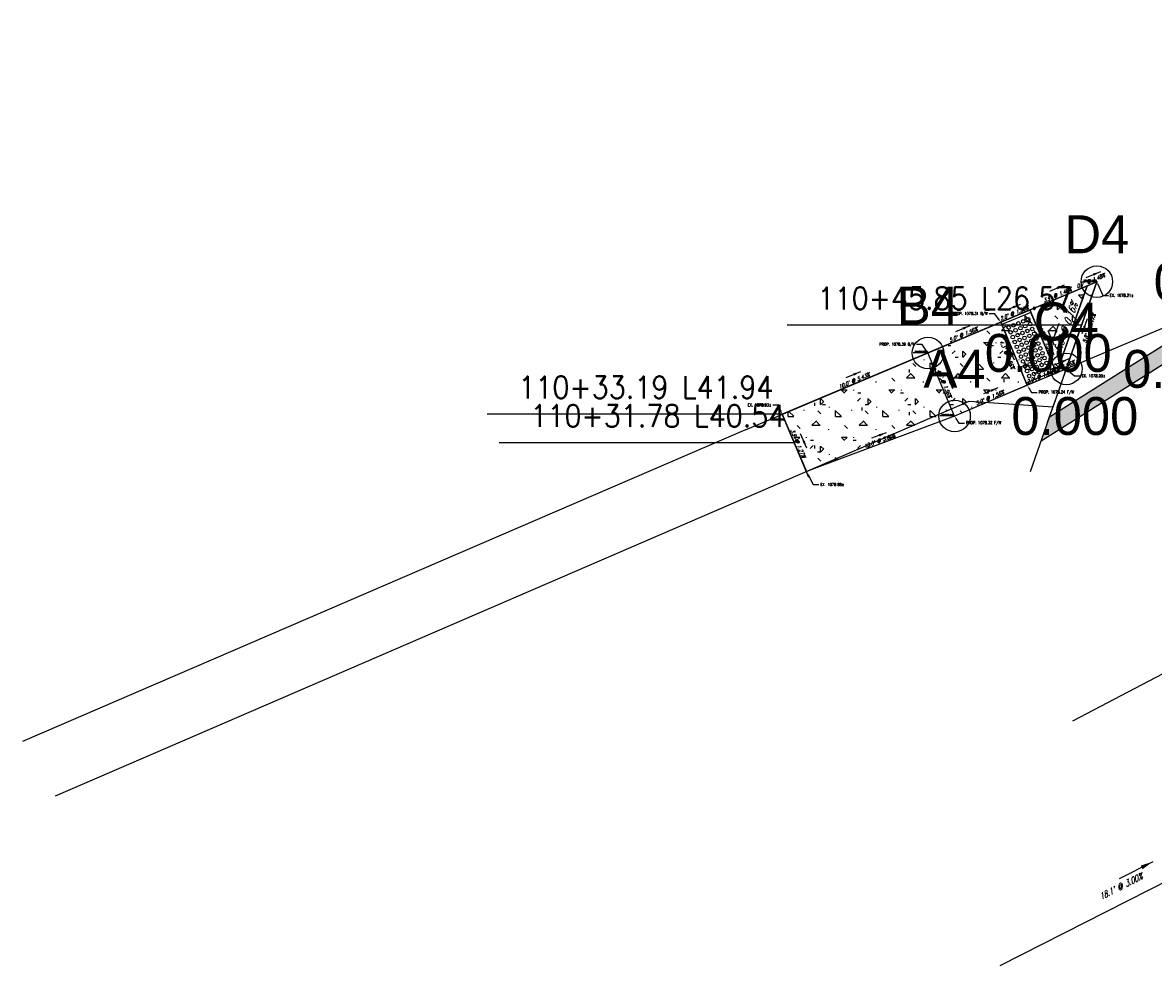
# Model space of a CAD drawing. Extents: x 167754 to 212748, y 396132 to 454338.
# Tile 95 of 150: x 212493 to 212564, y 396691 to 396751. Entities that reach past the tile are written whole.
import ezdxf
from ezdxf import colors
from ezdxf.entities.mleader import LeaderData, LeaderLine
from ezdxf.enums import TextEntityAlignment as Align
from ezdxf.math import Vec2, Vec3

# ---------------------------------------------------------------- set-up
doc = ezdxf.new("R2010")
doc.units = 0
doc.header["$MEASUREMENT"] = 0
doc.layers.get('0').update_dxf_attribs({"linetype": 'CONTINUOUS'})
doc.layers.get('defpoints').update_dxf_attribs({"linetype": 'CONTINUOUS'})
for name, color, linetype, plot in [('0_3DP_MAT', 181, 'CONTINUOUS', False), ('0_EX. 3DP', 31, 'CONTINUOUS', False), ('0_QUANTITIES_PAVEMENT REMOVED', 130, 'CONTINUOUS', False), ('SC_SCRATCH-1', 7, 'CONTINUOUS', False), ('SC_SCRATCH-5', 5, 'CONTINUOUS', False)]:
    doc.layers.add(name, color=color, linetype=linetype, plot=plot)
for name, color, linetype in [('0_PNTS', 1, 'CONTINUOUS'), ('PM_P_CROSSWALK', 7, 'CONTINUOUS'), ('PNTDESC', 3, 'CONTINUOUS'), ('PNTELEV', 5, 'CONTINUOUS'), ('PNTNO', 7, 'CONTINUOUS'), ('PV_P_CURB_RAMP', 3, 'CONTINUOUS'), ('PV_P_CURB_RAMP_DOMES', 7, 'CONTINUOUS'), ('PV_P_CURB_RAMP_HATCH', 3, 'CONTINUOUS'), ('PV_P_GRADE_BREAKS', 3, 'CONTINUOUS'), ('SC_SCRATCH-6', 6, 'CONTINUOUS')]:
    doc.layers.add(name, color=color, linetype=linetype)
doc.styles.add('PTXT', font='TXT')
doc.styles.add('romans', font='romans.shx', dxfattribs={"width": 0.75, "oblique": 22.5})
doc.styles.get("Standard").update_dxf_attribs({"font": 'romans.shx', "width": 0.9})
doc.dimstyles.new('4P', dxfattribs={"dimscale": 4, "dimtxt": 0.14, "dimasz": 0.14, "dimexe": 0.05, "dimexo": 0.05, "dimgap": 0.05, "dimtad": 1, "dimzin": 0, "dimdsep": 46, "dimtxsty": 'romans', "dimcen": 0, "dimdle": 0.1, "dimclrd": 1, "dimclre": 1, "dimclrt": 7, "dimaunit": 1, "dimadec": 4, "dimazin": 0, "dimtfac": 1, "dimtmove": 0, "dimatfit": 2, "dimfxl": 1, "dimtvp": 1, "dimtolj": 1, "dimtzin": 0, "dimarcsym": 0})

# ---------------------------------------------------------------- blocks, each defined once
blk = doc.blocks.new('DOMES_4FT')
for p, q in [((-21.22, 49.29), (-23.96, 1.37)), ((2.74, 47.92), (-21.22, 49.29)), ((0, 0), (2.74, 47.92)), ((-23.96, 1.37), (0, 0))]:
    blk.add_line(p, q)
for centre in [(-17.43, 45.07), (-13.44, 44.85), (-9.45, 44.62), (-5.47, 44.39), (-1.48, 44.16), (-18.12, 33.11), (-17.89, 37.09), (-17.66, 41.08), (-13.9, 36.87), (-13.67, 40.86), (-9.91, 36.64), (-9.68, 40.63), (-5.92, 36.41), (-5.69, 40.4), (-1.93, 36.18), (-1.7, 40.17), (-18.58, 25.1), (-18.35, 29.12), (-14.59, 24.87), (-14.36, 28.89), (-14.13, 32.88), (-10.6, 24.65), (-10.37, 28.66), (-10.14, 32.65), (-6.61, 24.42), (-6.38, 28.43), (-6.15, 32.42), (-2.39, 28.2), (-2.16, 32.19), (-19.03, 17.1), (-18.81, 21.09), (-15.04, 16.87), (-14.82, 20.86), (-11.06, 16.64), (-10.83, 20.63), (-7.07, 16.41), (-6.84, 20.4), (-3.08, 16.19), (-2.85, 20.18), (-2.62, 24.19), (-19.49, 9.12), (-19.26, 13.11), (-15.5, 8.89), (-15.27, 12.88), (-11.51, 8.66), (-11.28, 12.65), (-7.52, 8.44), (-7.29, 12.42), (-3.53, 8.21), (-3.3, 12.2), (-19.72, 5.13), (-15.73, 4.9), (-11.74, 4.67), (-7.75, 4.45), (-3.76, 4.22)]:
    blk.add_circle(centre, 1.37)
blk = doc.blocks.new('*D8')
at = {"layer": 'defpoints', "color": 0, "transparency": 16777216}
for p in [(212593.448, 396750.925), (212574.462, 396735.694), (212569.841, 396734.479), (212558.611, 396729.012), (212556.146, 396727.973)]:
    blk.add_point(p, dxfattribs=at)
at = {"layer": 'SC_SCRATCH-1', "color": 1, "lineweight": -2, "transparency": 16777216}
blk.add_arc((212558.611, 396729.012), 12.49, 23.31632, 31.71252, dxfattribs=at)
at = {"layer": 'SC_SCRATCH-1', "color": 1, "transparency": 16777216}
for points in [[(212569.222, 396735.568), (212569.25, 396735.586), (212569.183, 396735.662)], [(212570.096, 396733.962), (212570.066, 396733.949), (212570.12, 396733.863)]]:
    blk.add_solid(points, dxfattribs=at)
at = {"layer": 'SC_SCRATCH-1', "color": 7, "transparency": 16777216, "insert": (212569.796, 396734.838), "char_height": 0.12, "attachment_point": 5, "rotation": 297.51442, "style": 'romans'}
blk.add_mtext('\\A1;9°18\'49"\'', dxfattribs=at)
blk = doc.blocks.new('SPT4')
at = {"color": 0, "linetype": 'Continuous'}
blk.add_circle((0, 0), 0.5, dxfattribs=at)
blk = doc.blocks.new('SRVPNO1')
at = {"layer": 'PNTDESC', "style": 'PTXT'}
blk.add_attdef('DESC2', text='', height=1, dxfattribs=at).set_placement((0, -1.75), align=Align.CENTER)
at = {"layer": 'PNTELEV', "style": 'PTXT'}
blk.add_attdef('ELEV2', (1.5, -0.5), '', height=1, dxfattribs=at)
at = {"layer": 'PNTNO', "style": 'PTXT'}
blk.add_attdef('PT#', text='', height=1, dxfattribs=at).set_placement((0, 0.75), align=Align.CENTER)

msp = doc.modelspace()

# ---------------------------------------------------------------- hatches: boundary and pattern name
at = {"layer": 'PM_P_CROSSWALK', "transparency": 33554495}
h = msp.add_hatch(color=256, dxfattribs=at)
h.dxf.hatch_style = 1
h.paths.add_polyline_path([(212557.017, 396724.464), (212594.692, 396748.162), (212594.277, 396749.084), (212557.548, 396725.98)])
at = {"layer": 'PV_P_CURB_RAMP_HATCH', "transparency": 33554495}
h = msp.add_hatch(dxfattribs=at)
h.set_pattern_fill('CONCRE', color=256, scale=3, pattern_type=2)
h.set_pattern_definition([(0, (0, 0), (3, 3), [0.375, -2.625]), (90, (0, 0), (-3, 3), [0.375, -2.625]), (135, (0.375, 0), (-2.999999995, 2e-16), [0.5303301, -3.7123107]), (0, (0.375, 1.6875), (3, 3), [0.375, -2.625]), (45, (0.5625, 1.5), (0, 2.999999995), [0.2651649, -3.9774756]), (135, (0.5625, 1.5), (-2.999999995, 2e-16), [0.2651649, -3.9774756]), (0, (1.5, 2.4375), (3, 3), [0.5303301, -2.4696699]), (45, (1.5, 2.4375), (0, 2.999999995), [0.375, -3.8676408]), (135, (2.0303, 2.4375), (-2.999999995, 2e-16), [0.375, -3.8676408]), (90, (2.0625, 0.75), (-3, 3), [0.375, -2.625]), (45, (2.0625, 0.75), (0, 2.999999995), [0.2651649, -3.9774756]), (135, (2.25, 0.9375), (-2.999999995, 2e-16), [0.2651649, -3.9774756]), (0, (0.375, 0.75), (3, 3), [0.1875, -2.5125]), (0, (2.625, 1.5), (3, 3), [0.1875, -2.5125]), (90, (1.6875, 1.875), (-3, 3), [0.1875, -2.5125]), (135, (2.0625, 0.1875), (-2.999999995, 2e-16), [0.2651649, -3.9774756]), (135, (0.75, 2.25), (-2.999999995, 2e-16), [0.2651649, -3.9774756]), (45, (1.4062, 0.9844), (0, 2.999999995), [0.2651649, -3.9774756]), (90, (1.0312, 0.375), (-3, 3), [0.046875, -2.953125]), (90, (1.172, 1.6406), (-3, 3), [0.046875, -2.953125]), (90, (2.578, 2.1562), (-3, 3), [0.046875, -2.953125]), (90, (2.625, 0.5625), (-3, 3), [0.046875, -2.953125])])
h.paths.add_polyline_path([(212560.546, 396734.53), (212558.611, 396729.012), (212551.539, 396726.03), (212542.17, 396722.513), (212540.641, 396726.139)])

# ---------------------------------------------------------------- linework, layer by layer
at = {"layer": '0_3DP_MAT'}
msp.add_lwpolyline([(212556.306, 396732.742), (212557.989, 396728.749)], dxfattribs=at)
msp.add_polyline3d([(212557.989, 396728.749, 1078.211), (212556.306, 396732.742, 1078.278)], dxfattribs=at)
at = {"layer": '0_EX. 3DP'}
for points in [[(212556.347, 396722.509, 1078.182), (212560.563, 396734.578, 1078.212)], [(212494.647, 396701.992, 1081.433), (212552.476, 396726.963, 1078.323)], [(212538.321, 396725.161, 1079.01), (212492.561, 396705.426, 1081.526)], [(212554.43, 396691.263, 1078.321), (212570.594, 396699.471, 1077.777), (212575.494, 396701.441, 1077.606), (212585.137, 396705.906, 1077.278), (212606.306, 396716.526, 1076.841)]]:
    msp.add_polyline3d(points, dxfattribs=at)
at = {"layer": 'PM_P_CROSSWALK'}
msp.add_lwpolyline([(212557.428, 396725.638), (212557.879, 396726.923)], dxfattribs=at)
at = {"layer": 'PV_P_CURB_RAMP'}
msp.add_lwpolyline([(212560.546, 396734.53), (212558.611, 396729.012), (212551.539, 396726.03), (212542.17, 396722.513), (212540.641, 396726.139), (212549.856, 396730.023)], close=True, dxfattribs=at)
msp.add_lwpolyline([(212557.989, 396728.749), (212559.924, 396734.268)], dxfattribs=at)
at = {"layer": 'PV_P_GRADE_BREAKS'}
msp.add_lwpolyline([(212556.306, 396732.742), (212557.989, 396728.749)], dxfattribs=at)
at = {"layer": 'SC_SCRATCH-5', "elevation": 1078.23}
msp.add_lwpolyline([(212559.037, 396706.747), (212638.361, 396748.308)], dxfattribs=at)

# ---------------------------------------------------------------- block references
at = {"layer": 'PV_P_CURB_RAMP_DOMES', "xscale": 0.08333333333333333, "yscale": 0.08333333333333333, "zscale": 0.08333333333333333, "rotation": 26.13230457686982}
msp.add_blockref('DOMES_4FT', (212557.925, 396728.903), dxfattribs=at)

# ---------------------------------------------------------------- texts
at = {"layer": '0_3DP_MAT', "style": 'romans', "oblique": 22.5, "width": 0.75}
for s, height, rotation, p in [("3.9' @ 1.48%", 0.24, 22.85758, (212558.084, 396733.579, 539.125)), ("5.8' @ 0.16%", 0.48, 70.67621, (212558.806, 396731.562)), ("5.8' @ 0.17%", 0.24, 70.67621, (212560.171, 396731.527)), ("4.3' @ 1.56%", 0.24, 292.85758, (212557.221, 396730.777)), ("4.3' @ 1.56%", 0.24, 292.85758, (212554.756, 396729.875, 539.138)), ("10.0' @ 5.43%", 0.24, 22.85758, (212545.217, 396728.155)), ("4.3' @ 1.56%", 0.24, 292.85758, (212550.771, 396728.058, -539.121)), ("5.0' @ 1.56%", 0.24, 22.85758, (212553.812, 396727.075, 539.14)), ("3.9' @ 1.27%", 0.24, 292.85758, (212541.518, 396724.265)), ("10.0' @ 5.60%", 0.24, 20.57862, (212546.826, 396724.346)), ("18.1' @ 3.00%", 0.4, 26.92124, (212562.15, 396696.08))]:
    msp.add_text(s, height=height, rotation=rotation, dxfattribs=at).set_placement(p, align=Align.CENTER)

# ---------------------------------------------------------------- leaders
at = {"layer": '0_3DP_MAT'}
for points, override in [([(212558.474, 396734.306), (212557.552, 396733.918)], {"dimscale": 20, "dimtxt": 0.12, "dimasz": 0.024, "dimdec": 2}), ([(212559.621, 396731.26), (212559.952, 396732.204)], {"dimscale": 20, "dimtxt": 0.12, "dimasz": 0.024, "dimdec": 2}), ([(212557.824, 396730.971), (212558.154, 396731.914)], {"dimscale": 20, "dimtxt": 0.12, "dimasz": 0.024, "dimdec": 2}), ([(212557.863, 396730.497), (212557.475, 396731.419)], {"dimscale": 20, "dimtxt": 0.12, "dimasz": 0.024, "dimdec": 2}), ([(212555.327, 396729.555), (212554.938, 396730.476)], {"dimscale": 20, "dimtxt": 0.12, "dimasz": 0.024, "dimdec": 2}), ([(212545.591, 396728.834), (212544.669, 396728.446)], {"dimscale": 20, "dimtxt": 0.12, "dimasz": 0.024, "dimdec": 2}), ([(212551.437, 396727.755), (212551.048, 396728.676)], {"dimscale": 20, "dimtxt": 0.12, "dimasz": 0.024, "dimdec": 2}), ([(212557.488, 396729.087), (212556.566, 396728.699)], {"dimscale": 20, "dimtxt": 0.12, "dimasz": 0.024, "dimdec": 2}), ([(212554.284, 396727.812), (212553.363, 396727.423)], {"dimscale": 20, "dimtxt": 0.12, "dimasz": 0.024, "dimdec": 2}), ([(212542.182, 396723.989), (212541.794, 396724.911)], {"dimscale": 20, "dimtxt": 0.12, "dimasz": 0.024, "dimdec": 2}), ([(212547.218, 396724.975), (212546.282, 396724.623)], {"dimscale": 20, "dimtxt": 0.12, "dimasz": 0.024, "dimdec": 2}), ([(212564.089, 396697.824), (212561.949, 396696.737)], {"dimscale": 20, "dimtxt": 0.12, "dimasz": 0.04, "dimdec": 2})]:
    msp.add_leader(points, dimstyle='4P', override=override, dxfattribs=at)
at = {"layer": 'SC_SCRATCH-6', "has_arrowhead": 0}
msp.add_leader([(212541.403, 396724.33), (212541.4, 396724.34), (212522.72, 396724.34)], dimstyle='4P', override={"dimscale": 20, "dimasz": 0.1}, dxfattribs=at)

# ---------------------------------------------------------------- next in the draw order: leaders
at = {"layer": '0_3DP_MAT'}
ml = msp.add_multileader_mtext('Standard', dxfattribs=at)
ml.set_content('EX. 1078.21±', color=256)
ml.set_leader_properties()
ml.build(insert=Vec2(0, 0))
ml.multileader.update_dxf_attribs({"dogleg_length": 0.36, "arrow_head_size": 0.18})
ctx = ml.context
ctx.base_point, ctx.char_height, ctx.arrow_head_size, ctx.landing_gap_size, ctx.plane_origin = Vec3(212561.276, 396733.663, -1077.11), 0.18, 0.18, 0.09, Vec3(212560.431, 396732.553, -1077.11)
notes = []
notes.append((ctx, [(0, (1, 1, 0), (212560.916, 396733.663, -1077.11), (1, 0), 0.36, [(0, [(212560.546, 396734.53, -1077.11)], 0, [])])]))
ctx.mtext.insert, ctx.mtext.flow_direction = Vec3(212561.366, 396733.753, -1077.11), 5
ctx.mtext.has_bg_fill, ctx.mtext.bg_color, ctx.mtext.bg_scale_factor, ctx.mtext.bg_transparency, ctx.mtext.use_window_bg_color = 1, -1027028792, 1.5, 0, 1
ml = msp.add_multileader_mtext('Standard', dxfattribs=at)
ml.set_content('                               PROP. 1078.39 B/W', color=256)
ml.set_leader_properties()
ml.build(insert=Vec2(0, 0))
ml.multileader.update_dxf_attribs({"dogleg_length": 0.36, "arrow_head_size": 0.18})
ctx = ml.context
ctx.base_point, ctx.char_height, ctx.arrow_head_size, ctx.landing_gap_size, ctx.plane_origin = Vec3(212541.362, 396730.545), 0.18, 0.18, 0.09, Vec3(212549.74, 396728.047)
ctx.text_align_type = 2
notes.append((ctx, [(1, (1, 1, 0), (212549.485, 396730.545), (-1, 0), 0.36, [(0, [(212549.856, 396730.023)], 0, [])])]))
ctx.mtext.insert, ctx.mtext.alignment, ctx.mtext.flow_direction = Vec3(212549.035, 396730.665), 3, 5
ctx.mtext.has_bg_fill, ctx.mtext.bg_color, ctx.mtext.bg_scale_factor, ctx.mtext.bg_transparency, ctx.mtext.use_window_bg_color = 1, -1027028792, 1.5, 0, 1
ml = msp.add_multileader_mtext('Standard', dxfattribs=at)
ml.set_content('EX. 1078.20±', color=256)
ml.set_leader_properties()
ml.build(insert=Vec2(0, 0))
ml.multileader.update_dxf_attribs({"dogleg_length": 0.36, "arrow_head_size": 0.18})
ctx = ml.context
ctx.base_point, ctx.char_height, ctx.arrow_head_size, ctx.landing_gap_size, ctx.plane_origin = Vec3(212559.49, 396728.569), 0.18, 0.18, 0.09, Vec3(212558.644, 396727.46)
notes.append((ctx, [(0, (1, 1, 0), (212559.13, 396728.569), (1, 0), 0.36, [(0, [(212558.611, 396729.012)], 0, [])])]))
ctx.mtext.insert, ctx.mtext.flow_direction = Vec3(212559.58, 396728.659), 5
ctx.mtext.has_bg_fill, ctx.mtext.bg_color, ctx.mtext.bg_scale_factor, ctx.mtext.bg_transparency, ctx.mtext.use_window_bg_color = 1, -1027028792, 1.5, 0, 1
ml = msp.add_multileader_mtext('Standard', dxfattribs=at)
ml.set_content('EX. 1078.88±', color=256)
ml.set_leader_properties()
ml.build(insert=Vec2(0, 0))
ml.multileader.update_dxf_attribs({"dogleg_length": 0.36, "arrow_head_size": 0.18})
ctx = ml.context
ctx.base_point, ctx.char_height, ctx.arrow_head_size, ctx.landing_gap_size, ctx.plane_origin = Vec3(212542.958, 396721.694), 0.18, 0.18, 0.09, Vec3(212542.358, 396720.594)
notes.append((ctx, [(0, (1, 1, 0), (212542.598, 396721.694), (1, 0), 0.36, [(0, [(212542.17, 396722.513)], 0, [])])]))
ctx.mtext.insert, ctx.mtext.flow_direction = Vec3(212543.048, 396721.784), 5
ctx.mtext.has_bg_fill, ctx.mtext.bg_color, ctx.mtext.bg_scale_factor, ctx.mtext.bg_transparency, ctx.mtext.use_window_bg_color = 1, -1027028792, 1.5, 0, 1
for ctx, leaders in notes:
    for number, flags, end, landing, length, lines in leaders:
        leader = LeaderData()
        leader.index, (leader.has_last_leader_line, leader.has_dogleg_vector, leader.attachment_direction) = number, flags
        leader.last_leader_point, leader.dogleg_vector, leader.dogleg_length = Vec3(end), Vec3(landing), length
        for number, points, colour, breaks in lines:
            line = LeaderLine()
            line.index, line.vertices, line.color, line.breaks = number, Vec3.list(points), colors.encode_raw_color(colour), breaks
            leader.lines.append(line)
        ctx.leaders.append(leader)

# ---------------------------------------------------------------- next in the draw order: linework, layer by layer
for points in [[(212556.306, 396732.742, 1078.278), (212559.924, 396734.268, 1078.22), (212560.546, 396734.53, 1078.21)], [(212558.611, 396729.012, 1078.2), (212560.546, 396734.53, 1078.21)], [(212559.924, 396734.268, 1078.22), (212557.989, 396728.749, 1078.211)], [(212558.611, 396729.012, 1078.2), (212557.989, 396728.749, 1078.211)], [(212558.611, 396729.012, 1078.2), (212557.989, 396728.749, 1078.211)]]:
    msp.add_polyline3d(points, dxfattribs=at)
at = {"layer": '0_EX. 3DP'}
msp.add_polyline3d([(212538.321, 396725.161, 1079.01), (212560.582, 396734.545, 1078.224)], dxfattribs=at)
at = {"layer": '0_PNTS'}
for p in [(212560.546, 396734.53), (212549.856, 396730.023), (212558.611, 396729.012)]:
    msp.add_point(p, dxfattribs=at)

# ---------------------------------------------------------------- next in the draw order: block references
at = {"layer": '0_PNTS', "xscale": 2.4, "yscale": 2.4, "zscale": 2.4}
msp.add_blockref('SRVPNO1', (212560.546, 396734.53, 1078.21), dxfattribs=at).add_auto_attribs({'PT#': 'D4', 'ELEV2': '0.000'})
at = {"layer": '0_PNTS', "xscale": 2, "yscale": 2, "zscale": 2}
for p in [(212560.546, 396734.53, 1078.21), (212549.856, 396730.023, 1078.387)]:
    msp.add_blockref('SPT4', p, dxfattribs=at)

# ---------------------------------------------------------------- next in the draw order: texts
at = {"layer": '0_3DP_MAT', "style": 'romans', "oblique": 22.5, "width": 0.75}
for s, p in [("0.7' @ 1.48%", (212560.204, 396734.473, 539.107)), ("0.7' @ 1.56%", (212558.269, 396728.954, 539.103))]:
    msp.add_text(s, height=0.24, rotation=22.85758, dxfattribs=at).set_placement(p, align=Align.CENTER)
at = {"layer": 'SC_SCRATCH-6', "width": 0.9}
for s, p in [('110+48.82 L26.71', (212560.518, 396734.615, 1024.3)), ('110+40.46 L34.90', (212549.828, 396730.109, 1024.468)), ('110+42.89 L26.42', (212558.583, 396729.097, 1024.29))]:
    msp.add_text(s, height=0.07, dxfattribs=at).set_placement(p, align=Align.MIDDLE_RIGHT)

# ---------------------------------------------------------------- next in the draw order: leaders
at = {"layer": '0_3DP_MAT'}
for points in [[(212560.774, 396735.163), (212559.853, 396734.775)], [(212558.776, 396729.642, 1078.211), (212557.854, 396729.254, 1078.211)]]:
    msp.add_leader(points, dimstyle='4P', override={"dimscale": 20, "dimtxt": 0.12, "dimasz": 0.024, "dimdec": 2}, dxfattribs=at)
at = {"layer": 'SC_SCRATCH-6', "has_arrowhead": 0}
for points in [[(212560.546, 396734.53, 1024.3), (212560.546, 396734.53, 1024.3), (212559.633, 396734.53, 1024.3)], [(212549.856, 396730.023, 1024.468), (212549.856, 396730.024, 1024.468), (212548.925, 396730.024, 1024.468)], [(212558.611, 396729.012, 1024.29), (212558.611, 396729.012, 1024.29), (212557.68, 396729.012, 1024.29)]]:
    msp.add_leader(points, dimstyle='4P', override={"dimscale": 20, "dimasz": 0.1}, dxfattribs=at)

# ---------------------------------------------------------------- next in the draw order: leaders
at = {"layer": '0_3DP_MAT'}
ml = msp.add_multileader_mtext('Standard', dxfattribs=at)
ml.set_content('PROP. 1078.31 B/W', color=256)
ml.set_leader_properties()
ml.build(insert=Vec2(0, 0))
ml.multileader.update_dxf_attribs({"dogleg_length": 0.36, "arrow_head_size": 0.18})
ctx = ml.context
ctx.base_point, ctx.char_height, ctx.arrow_head_size, ctx.landing_gap_size, ctx.plane_origin = Vec3(212551.022, 396732.487, -1078.242), 0.18, 0.18, 0.09, Vec3(212554.348, 396729.989, -1078.242)
ctx.text_align_type = 2
notes = []
notes.append((ctx, [(1, (1, 1, 0), (212554.092, 396732.487, -1078.242), (-1, 0), 0.36, [(0, [(212554.463, 396731.966, -1078.242)], 0, [])])]))
ctx.mtext.insert, ctx.mtext.alignment, ctx.mtext.flow_direction = Vec3(212553.642, 396732.607, -1078.242), 3, 5
ctx.mtext.has_bg_fill, ctx.mtext.bg_color, ctx.mtext.bg_scale_factor, ctx.mtext.bg_transparency, ctx.mtext.use_window_bg_color = 1, -1027028792, 1.5, 0, 1
ml = msp.add_multileader_mtext('Standard', dxfattribs=at)
ml.set_content('PROP. 1078.24 F/W', color=256)
ml.set_leader_properties()
ml.build(insert=Vec2(0, 0))
ml.multileader.update_dxf_attribs({"dogleg_length": 0.36, "arrow_head_size": 0.18})
ctx = ml.context
ctx.base_point, ctx.char_height, ctx.arrow_head_size, ctx.landing_gap_size, ctx.plane_origin = Vec3(212556.78, 396727.521), 0.18, 0.18, 0.09, Vec3(212556.18, 396726.421)
notes.append((ctx, [(0, (1, 1, 0), (212556.42, 396727.521), (1, 0), 0.36, [(0, [(212556.146, 396727.973)], 0, [])])]))
ctx.mtext.insert, ctx.mtext.flow_direction = Vec3(212556.87, 396727.641), 5
ctx.mtext.has_bg_fill, ctx.mtext.bg_color, ctx.mtext.bg_scale_factor, ctx.mtext.bg_transparency, ctx.mtext.use_window_bg_color = 1, -1027028792, 1.5, 0, 1
ml = msp.add_multileader_mtext('Standard', dxfattribs=at)
ml.set_content('EX. 1078.93±', color=256)
ml.set_leader_properties()
ml.build(insert=Vec2(0, 0))
ml.multileader.update_dxf_attribs({"dogleg_length": 0.36, "arrow_head_size": 0.18})
ctx = ml.context
ctx.base_point, ctx.char_height, ctx.arrow_head_size, ctx.landing_gap_size, ctx.plane_origin = Vec3(212538.178, 396726.726), 0.18, 0.18, 0.09, Vec3(212540.804, 396724.28)
ctx.text_align_type = 2
notes.append((ctx, [(1, (1, 1, 0), (212540.4, 396726.726), (-1, 0), 0.36, [(0, [(212540.641, 396726.139)], 0, [])])]))
ctx.mtext.insert, ctx.mtext.alignment, ctx.mtext.flow_direction = Vec3(212539.95, 396726.816), 3, 5
ctx.mtext.has_bg_fill, ctx.mtext.bg_color, ctx.mtext.bg_scale_factor, ctx.mtext.bg_transparency, ctx.mtext.use_window_bg_color = 1, -1027028792, 1.5, 0, 1
ml = msp.add_multileader_mtext('Standard', dxfattribs=at)
ml.set_content('PROP. 1078.32 F/W', color=256)
ml.set_leader_properties()
ml.build(insert=Vec2(0, 0))
ml.multileader.update_dxf_attribs({"dogleg_length": 0.36, "arrow_head_size": 0.18})
ctx = ml.context
ctx.base_point, ctx.char_height, ctx.arrow_head_size, ctx.landing_gap_size, ctx.plane_origin = Vec3(212552.172, 396725.579), 0.18, 0.18, 0.09, Vec3(212551.572, 396724.478)
notes.append((ctx, [(0, (1, 1, 0), (212551.812, 396725.579), (1, 0), 0.36, [(0, [(212551.539, 396726.03)], 0, [])])]))
ctx.mtext.insert, ctx.mtext.flow_direction = Vec3(212552.262, 396725.699), 5
ctx.mtext.has_bg_fill, ctx.mtext.bg_color, ctx.mtext.bg_scale_factor, ctx.mtext.bg_transparency, ctx.mtext.use_window_bg_color = 1, -1027028792, 1.5, 0, 1
for ctx, leaders in notes:
    for number, flags, end, landing, length, lines in leaders:
        leader = LeaderData()
        leader.index, (leader.has_last_leader_line, leader.has_dogleg_vector, leader.attachment_direction) = number, flags
        leader.last_leader_point, leader.dogleg_vector, leader.dogleg_length = Vec3(end), Vec3(landing), length
        for number, points, colour, breaks in lines:
            line = LeaderLine()
            line.index, line.vertices, line.color, line.breaks = number, Vec3.list(points), colors.encode_raw_color(colour), breaks
            leader.lines.append(line)
        ctx.leaders.append(leader)

# ---------------------------------------------------------------- next in the draw order: linework, layer by layer
msp.add_lwpolyline([(212542.324, 396722.146), (212540.641, 396726.139)], dxfattribs=at)
for points in [[(212556.306, 396732.742, 1078.278), (212554.463, 396731.966, 1078.309)], [(212554.463, 396731.966, 1078.309), (212549.856, 396730.023, 1078.387)], [(212556.146, 396727.973, 1078.242), (212554.463, 396731.966, 1078.309)], [(212540.641, 396726.139, 1078.93), (212549.856, 396730.023, 1078.387)], [(212551.539, 396726.03, 1078.32), (212549.856, 396730.023, 1078.387)], [(212557.989, 396728.749, 1078.211), (212556.146, 396727.973, 1078.242)], [(212556.146, 396727.973, 1078.242), (212551.539, 396726.03, 1078.32)], [(212540.641, 396726.139, 1078.93), (212542.17, 396722.513, 1078.88)], [(212551.539, 396726.03, 1078.32), (212542.17, 396722.513, 1078.88)]]:
    msp.add_polyline3d(points, dxfattribs=at)
at = {"layer": '0_PNTS'}
msp.add_point((212551.539, 396726.03), dxfattribs=at)
at = {"layer": '0_QUANTITIES_PAVEMENT REMOVED'}
msp.add_lwpolyline([(212542.17, 396722.513), (212552.476, 396726.963), (212557.778, 396726.605), (212560.546, 396734.53), (212540.637, 396726.148), (212542.17, 396722.513)], dxfattribs=at)
at = {"layer": 'PM_P_CROSSWALK'}
for points in [[(212557.548, 396725.98), (212594.513, 396749.232)], [(212557.017, 396724.464), (212595.046, 396748.386)]]:
    msp.add_lwpolyline(points, dxfattribs=at)
at = {"layer": 'PV_P_GRADE_BREAKS', "elevation": -1078.242}
for points in [[(212554.463, 396731.966), (212556.146, 396727.973)], [(212551.539, 396726.03), (212549.856, 396730.023)]]:
    msp.add_lwpolyline(points, dxfattribs=at)
at = {"layer": 'SC_SCRATCH-5'}
msp.add_lwpolyline([(212556.146, 396727.973), (212574.462, 396735.694)], dxfattribs=at)

# ---------------------------------------------------------------- next in the draw order: block references
at = {"layer": '0_PNTS', "xscale": 2.4, "yscale": 2.4, "zscale": 2.4}
for p, values in [((212549.856, 396730.023, 1078.387), {'PT#': 'B4', 'ELEV2': '0.000'}), ((212558.611, 396729.012, 1078.2), {'PT#': 'C4', 'ELEV2': '0.000'}), ((212551.539, 396726.03, 1078.32), {'PT#': 'A4', 'ELEV2': '0.000'})]:
    msp.add_blockref('SRVPNO1', p, dxfattribs=at).add_auto_attribs(values)
at = {"layer": '0_PNTS', "xscale": 2, "yscale": 2, "zscale": 2}
for p in [(212558.611, 396729.012, 1078.2), (212551.539, 396726.03, 1078.32)]:
    msp.add_blockref('SPT4', p, dxfattribs=at)

# ---------------------------------------------------------------- next in the draw order: texts
at = {"layer": '0_3DP_MAT', "style": 'romans', "oblique": 22.5, "width": 0.75}
for s, p in [("2.0' @ 1.56%", (212555.354, 396732.428, 539.147)), ("5.0' @ 1.56%", (212552.128, 396731.068, 539.174)), ("2.0' @ 1.56%", (212557.037, 396728.435, 539.113))]:
    msp.add_text(s, height=0.24, rotation=22.85758, dxfattribs=at).set_placement(p, align=Align.CENTER)
at = {"layer": 'SC_SCRATCH-6', "width": 0.9}
for s, height, p in [('110+45.85 L26.57', 1.4, (212559.015, 396733.48)), ('110+33.19 L41.94', 1.4, (212540.077, 396727.848)), ('110+31.78 L40.54', 1.4, (212540.84, 396726.04)), ('110+37.35 L31.83', 0.07, (212551.511, 396726.116, 1024.404))]:
    msp.add_text(s, height=height, dxfattribs=at).set_placement(p, align=Align.MIDDLE_RIGHT)

# ---------------------------------------------------------------- next in the draw order: dimensions: what is measured, and where the dimension line sits
at = {"layer": 'SC_SCRATCH-1'}
dim = msp.add_angular_dim_2l(base=(212569.8405, 396734.4793), line1=((212558.6111, 396729.0115), (212593.4484, 396750.9254)), line2=((212556.1464, 396727.9726), (212574.4623, 396735.6936)), dimstyle='4P', override={"dimscale": 1, "dimtxt": 0.12, "dimasz": 0.1, "dimpost": "'"}, dxfattribs=at)
dim.commit()
dim.dimension.update_dxf_attribs({"geometry": '*D8', "text_midpoint": (212569.796, 396734.8376)})

# ---------------------------------------------------------------- next in the draw order: leaders
at = {"layer": '0_3DP_MAT'}
for points in [[(212555.695, 396733.093), (212554.773, 396732.705)], [(212552.514, 396731.747), (212551.592, 396731.358)]]:
    msp.add_leader(points, dimstyle='4P', override={"dimscale": 20, "dimtxt": 0.12, "dimasz": 0.024, "dimdec": 2}, dxfattribs=at)
at = {"layer": 'SC_SCRATCH-6', "has_arrowhead": 0}
for points in [[(212559.579, 396731.771), (212559.575, 396731.78), (212540.955, 396731.78)], [(212540.641, 396726.139), (212540.637, 396726.148), (212521.957, 396726.148)], [(212551.539, 396726.03, 1024.404), (212551.539, 396726.031, 1024.404), (212550.608, 396726.031, 1024.404)]]:
    msp.add_leader(points, dimstyle='4P', override={"dimscale": 20, "dimasz": 0.1}, dxfattribs=at)

doc.saveas('drawing.dxf')
